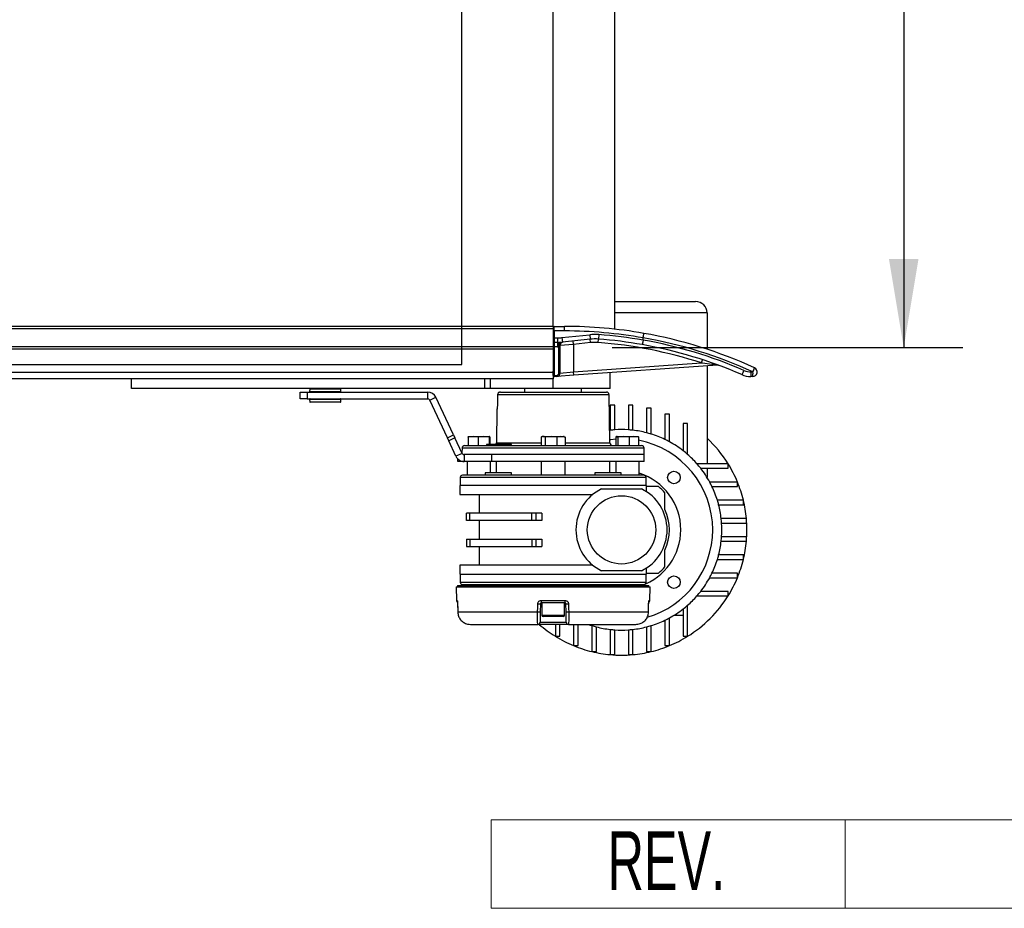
# Model space of a CAD drawing. Header units: millimetres. Extents: x 0 to 420, y 0 to 297.
# Tile 11 of 84: x 199 to 233, y 66 to 96. Entities that reach past the tile are written whole.
import ezdxf
from ezdxf.enums import TextEntityAlignment as Align

# ---------------------------------------------------------------- set-up
doc = ezdxf.new("R2010")
doc.units = ezdxf.units.MM
doc.layers.add('CARTIGLIO', color=140, linetype='Continuous')
doc.layers.add('QUOTE', color=174, linetype='Continuous')
doc.styles.add('SLDTEXTSTYLE0', font='TXT', dxfattribs={"width": 0.638298})
doc.styles.add('SLDTEXTSTYLE3', font='TXT', dxfattribs={"width": 0.75})
doc.dimstyles.new('SLDDIMSTYLE1', dxfattribs={"dimtxt": 3, "dimasz": 3, "dimexe": 0, "dimexo": 0.0625, "dimgap": 0.75, "dimtad": 1, "dimlfac": 12.940767, "dimrnd": 1e-09, "dimzin": 12, "dimdsep": 46, "dimtxsty": 'SLDTEXTSTYLE3', "dimsah": 1, "dimcen": 0.09, "dimadec": 0, "dimazin": 3, "dimtfac": 1, "dimtdec": 3, "dimtofl": 0, "dimtmove": 0, "dimatfit": 3, "dimfxl": 0, "dimfrac": 2, "dimtolj": 1, "dimtzin": 12, "dimarcsym": 0})

# ---------------------------------------------------------------- blocks, each defined once
blk = doc.blocks.new('SW_NOTE_0_27')
at = {"layer": 'CARTIGLIO', "color": 0, "insert": (2.34, 2.578), "char_height": 2, "attachment_point": 2, "style": 'SLDTEXTSTYLE0'}
blk.add_mtext('REV.', dxfattribs=at)
blk = doc.blocks.new('Cartiglio ALUSIC')
at = {"color": 161, "linetype": 'Continuous', "lineweight": 18}
for p, q in [((113.971, 150.999), (113.971, 153.999)), ((113.971, 153.999), (313.621, 153.999)), ((125.971, 153.999), (125.971, 150.999)), ((113.971, 150.999), (313.621, 150.999))]:
    blk.add_line(p, q, dxfattribs=at)
at = {"layer": 'CARTIGLIO', "color": 140}
blk.add_blockref('SW_NOTE_0_27', (117.568, 151.037), dxfattribs=at)
at = {"layer": 'CARTIGLIO', "color": 140, "style": 'SLDTEXTSTYLE0', "width": 0.638298}
for tag, height, p in [('AUTOATTR1', 3.5, (223.449, 133.7)), ('AUTOATTR2', 3.5, (221.929, 127.422)), ('AUTOATTR11', 3.5, (222.862, 121.411)), ('AUTOATTR8', 4, (219.244, 110.003)), ('AUTOATTR9', 4, (218.122, 100.423)), ('AUTOATTR0', 4, (249.033, 100.312))]:
    blk.add_attdef(tag, text='', height=height, dxfattribs=at).set_placement(p, align=Align.TOP_CENTER)
at = {"layer": 'CARTIGLIO', "color": 140}
for tag in ['AUTOATTR13', 'AUTOATTR12', 'AUTOATTR10', 'AUTOATTR7', 'AUTOATTR6', 'AUTOATTR5', 'AUTOATTR4', 'AUTOATTR3']:
    blk.add_attdef(tag, (0, 0), '', height=4, dxfattribs=at)
blk = doc.blocks.new('_D_2')
at = {"layer": 'QUOTE'}
for p, q in [((219.275, 123.829), (231.159, 123.829)), ((229.159, 123.829), (229.159, 85.191)), ((219.275, 85.191), (231.159, 85.191))]:
    blk.add_line(p, q, dxfattribs=at)
for points in [[(229.159, 123.829), (228.659, 120.829), (229.659, 120.829)], [(229.159, 85.191), (229.659, 88.191), (228.659, 88.191)]]:
    blk.add_solid(points, dxfattribs=at)
at = {"layer": 'QUOTE', "insert": (225.292, 101.185), "char_height": 3, "attachment_point": 1, "rotation": 90, "style": 'SLDTEXTSTYLE3'}
blk.add_mtext('500', dxfattribs=at)

msp = doc.modelspace()

# ---------------------------------------------------------------- linework, layer by layer
at = {"color": 7, "linetype": 'Continuous'}
for p, q in [((214.18416, 84.61177), (214.18416, 124.40849)), ((65.81584, 84.61177), (214.18416, 84.61177))]:
    msp.add_line(p, q, dxfattribs=at)
at = {"color": 7, "linetype": 'Continuous', "lineweight": 25}
for p, q in [((219.3616, 85.81541), (219.3616, 123.20485)), ((217.27517, 85.9092), (217.27517, 123.11106)), ((219.3616, 86.75192), (222.10487, 86.75192)), ((222.49125, 86.36554), (219.3616, 86.36554)), ((222.49125, 86.36554), (222.49125, 85.13517)), ((217.27517, 85.9092), (62.72483, 85.9092)), ((217.27517, 85.83192), (62.72483, 85.83192)), ((217.27517, 85.9092), (217.27517, 85.83192)), ((217.27517, 85.83192), (217.27517, 85.21372)), ((217.31381, 85.75465), (217.31381, 85.9092)), ((217.31381, 85.9092), (217.66155, 85.9092)), ((217.66155, 85.75465), (217.66155, 85.9092)), ((217.31381, 85.75465), (217.27517, 85.75465)), ((217.27517, 85.52282), (217.31381, 85.52282)), ((217.66155, 85.75465), (217.31381, 85.75465)), ((217.31381, 85.75465), (217.31381, 85.52282)), ((217.31381, 85.52282), (217.42653, 85.52282)), ((217.31381, 85.52282), (217.31381, 85.36827)), ((217.42653, 85.52282), (217.42653, 85.36827)), ((217.57098, 85.53034), (218.51493, 85.6289)), ((217.57098, 85.53034), (217.58703, 85.37663)), ((218.53098, 85.47519), (217.58703, 85.37663)), ((218.51493, 85.6289), (218.53098, 85.47519)), ((218.54302, 85.3599), (218.53098, 85.47519)), ((218.80036, 85.36348), (218.80919, 85.47906)), ((218.82096, 85.63316), (218.80919, 85.47906)), ((220.32628, 85.44233), (220.32649, 85.44469)), ((220.32669, 85.52312), (220.32649, 85.52078)), ((220.32649, 85.44469), (220.32649, 85.52078)), ((217.27517, 85.21372), (62.72483, 85.21372)), ((217.27517, 85.13645), (62.72483, 85.13645)), ((217.27517, 85.21372), (217.31381, 85.21372)), ((217.27517, 85.21372), (217.27517, 85.13645)), ((217.27517, 85.13645), (217.27517, 84.39685)), ((217.42653, 85.36827), (217.31381, 85.36827)), ((217.31381, 85.36827), (217.31381, 85.21372)), ((217.42653, 85.21372), (217.31381, 85.21372)), ((217.31381, 85.21372), (217.31381, 84.24355)), ((217.42653, 85.36827), (217.42653, 85.21372)), ((217.507, 85.21424), (217.46836, 85.21424)), ((217.46836, 84.32642), (217.46836, 85.21424)), ((217.97065, 85.30014), (217.507, 85.26383)), ((217.507, 85.26383), (217.507, 85.21424)), ((217.507, 85.21424), (217.507, 84.32642)), ((217.97065, 85.30014), (217.95861, 85.41543)), ((218.54302, 85.3599), (217.97065, 85.30014)), ((217.97065, 85.30014), (217.97065, 84.36694)), ((222.29897, 84.66961), (222.33492, 84.77981)), ((217.97065, 84.36694), (222.29897, 84.66961)), ((222.84675, 84.59172), (217.97873, 84.25131)), ((222.49125, 84.56686), (222.49125, 81.24993)), ((217.27517, 84.34349), (62.72483, 84.34349)), ((217.27517, 84.13187), (188.74946, 84.13187)), ((202.97927, 83.80038), (202.97927, 84.13187)), ((214.95692, 83.80038), (214.95692, 84.13187)), ((215.1501, 83.80038), (215.1501, 84.13187)), ((217.27517, 84.24355), (217.27517, 84.39685)), ((217.31381, 84.24355), (217.27517, 84.24355)), ((217.27517, 84.24355), (217.27517, 84.13187)), ((217.27517, 83.80038), (217.27517, 84.13187)), ((217.31381, 84.24355), (217.39647, 84.24933)), ((217.3165, 84.20501), (217.31381, 84.24355)), ((217.39917, 84.21079), (217.3165, 84.20501)), ((217.39917, 84.21079), (217.39647, 84.24933)), ((217.97873, 84.25131), (217.39917, 84.21079)), ((217.507, 84.32642), (217.46836, 84.32642)), ((217.507, 84.32642), (217.97065, 84.36694)), ((217.97873, 84.25131), (217.97065, 84.36694)), ((219.20705, 83.80038), (219.20705, 84.33721)), ((224.0357, 84.20914), (223.97782, 84.20914)), ((223.99129, 84.36369), (224.04917, 84.36369)), ((214.95692, 83.80038), (202.97927, 83.80038)), ((205.95276, 83.80038), (205.95276, 83.79845)), ((206.57014, 83.79845), (206.57014, 83.80038)), ((209.02243, 83.78574), (209.01818, 83.7046)), ((209.031, 83.78574), (209.02243, 83.78574)), ((210.07862, 83.78574), (209.031, 83.78574)), ((210.08287, 83.7046), (210.07862, 83.78574)), ((215.1501, 83.80038), (214.95692, 83.80038)), ((217.27517, 83.80038), (215.1501, 83.80038)), ((216.30923, 83.80038), (216.30923, 83.68409)), ((219.20705, 83.80038), (217.27517, 83.80038)), ((218.24111, 83.68409), (218.24111, 83.80038)), ((208.7005, 83.45265), (208.7005, 83.68447)), ((208.7005, 83.68447), (208.93233, 83.68447)), ((208.93233, 83.45265), (208.7005, 83.45265)), ((208.93233, 83.68447), (208.93233, 83.45265)), ((208.93233, 83.68447), (213.02418, 83.68447)), ((208.93233, 83.45265), (213.02418, 83.45265)), ((209.01818, 83.7046), (210.08287, 83.7046)), ((209.042, 83.68833), (209.03362, 83.68833)), ((209.03362, 83.44878), (210.06744, 83.44878)), ((210.06744, 83.68833), (209.042, 83.68833)), ((209.07915, 83.68833), (209.07915, 83.68447)), ((209.07915, 83.45265), (209.07915, 83.44878)), ((210.02191, 83.68447), (210.02191, 83.68833)), ((210.02191, 83.44878), (210.02191, 83.45265)), ((213.02418, 83.45265), (213.02418, 83.68447)), ((213.09422, 83.40803), (213.30432, 83.506)), ((213.90109, 82.22622), (213.30432, 83.506)), ((215.39341, 83.59298), (215.39312, 83.59307)), ((219.17155, 83.59298), (215.39341, 83.59298)), ((215.48639, 83.68409), (219.07883, 83.68409)), ((219.20007, 81.95924), (219.17155, 83.59298)), ((209.01818, 83.43252), (209.02243, 83.35138)), ((210.08287, 83.43252), (209.01818, 83.43252)), ((209.02243, 83.35138), (210.07862, 83.35138)), ((209.04618, 83.33673), (209.03787, 83.33673)), ((210.06319, 83.33673), (209.04618, 83.33673)), ((210.07862, 83.35138), (210.08287, 83.43252)), ((213.69099, 82.12824), (213.09422, 83.40803)), ((215.38677, 83.25706), (215.38649, 83.25714)), ((219.20705, 83.24148), (219.20705, 82.38703)), ((219.3616, 83.24148), (219.20705, 83.24148)), ((219.3616, 82.40114), (219.3616, 83.24148)), ((219.82525, 83.24148), (219.82525, 82.40114)), ((219.9798, 83.24148), (219.82525, 83.24148)), ((219.9798, 82.38703), (219.9798, 83.24148)), ((220.44345, 83.13865), (220.44345, 82.30109)), ((220.598, 83.13865), (220.44345, 83.13865)), ((220.598, 82.25726), (220.598, 83.13865)), ((215.37028, 83.1052), (215.35028, 81.95924)), ((215.37162, 83.1052), (215.37028, 83.1052)), ((221.06166, 82.93708), (221.06166, 82.07571)), ((221.21621, 82.93708), (221.06166, 82.93708)), ((221.21621, 81.99681), (221.21621, 82.93708)), ((221.67986, 82.62027), (221.67986, 81.69363)), ((221.83441, 82.62027), (221.67986, 82.62027)), ((221.83441, 81.56604), (221.83441, 82.62027)), ((213.69099, 82.12824), (213.90109, 82.22622)), ((213.73512, 82.03361), (213.69099, 82.12824)), ((213.94522, 82.13159), (213.73512, 82.03361)), ((213.90109, 82.22622), (213.94522, 82.13159)), ((214.19141, 81.60364), (213.94522, 82.13159)), ((214.56713, 82.17723), (214.39533, 82.15715)), ((214.39533, 82.15715), (214.39533, 81.86813)), ((214.40707, 82.17723), (214.40643, 82.17699)), ((214.40772, 82.17723), (214.56713, 82.17723)), ((214.73894, 82.15715), (214.56713, 82.17723)), ((214.56713, 82.17723), (214.92314, 82.17723)), ((214.92314, 82.17723), (214.73894, 82.15715)), ((214.73894, 82.15715), (214.73894, 81.86813)), ((215.10734, 82.15715), (214.92314, 82.17723)), ((214.92314, 82.17723), (215.11974, 82.17723)), ((215.10734, 82.15715), (215.10734, 81.90676)), ((215.12103, 82.17699), (215.12038, 82.17723)), ((215.13213, 82.15715), (215.13213, 81.90676)), ((216.87185, 82.15715), (216.87185, 81.86813)), ((216.91852, 82.17723), (216.89944, 82.17028)), ((216.91852, 82.17723), (216.93662, 82.17723)), ((216.93662, 82.17723), (217.20306, 82.17723)), ((217.20306, 82.17723), (217.0014, 82.15715)), ((217.0014, 82.15715), (217.0014, 81.86813)), ((217.40473, 82.15715), (217.20306, 82.17723)), ((217.20306, 82.17723), (217.54161, 82.17723)), ((217.54161, 82.17723), (217.40473, 82.15715)), ((217.40473, 82.15715), (217.40473, 81.86813)), ((217.6785, 82.15715), (217.54161, 82.17723)), ((217.54161, 82.17723), (217.63183, 82.17723)), ((217.6509, 82.17028), (217.63183, 82.17723)), ((217.6785, 82.15715), (217.6785, 81.86813)), ((219.19263, 82.38535), (219.20705, 82.38703)), ((219.40159, 82.15715), (219.56114, 82.17723)), ((219.40159, 82.15715), (219.40159, 81.86813)), ((219.42996, 82.17723), (219.4253, 82.17553)), ((219.43456, 82.17723), (219.66004, 82.17723)), ((219.66004, 82.17723), (219.46753, 82.15715)), ((219.46753, 82.15715), (219.46753, 81.86813)), ((219.85255, 82.15715), (219.66004, 82.17723)), ((219.66004, 82.17723), (220.01209, 82.17723)), ((220.01209, 82.17723), (219.85255, 82.15715)), ((219.85255, 82.15715), (219.85255, 81.86813)), ((220.17164, 82.15715), (220.01209, 82.17723)), ((220.01209, 82.17723), (220.14311, 82.17723)), ((220.14793, 82.17553), (220.14327, 82.17723)), ((220.17164, 82.15715), (220.17164, 81.86813)), ((213.9813, 81.50567), (213.73512, 82.03361)), ((214.18797, 81.77702), (214.18518, 81.617)), ((220.36237, 81.77702), (214.18797, 81.77702)), ((214.28069, 81.86813), (220.26966, 81.86813)), ((215.0119, 81.90676), (215.01123, 81.86813)), ((215.01884, 81.90676), (215.0119, 81.90676)), ((215.01884, 81.90676), (215.01836, 81.86813)), ((215.08977, 81.90676), (215.01884, 81.90676)), ((215.08977, 81.90676), (215.08929, 81.86813)), ((215.11567, 81.90676), (215.08977, 81.90676)), ((215.11567, 81.90676), (215.11594, 81.86813)), ((215.30106, 81.90676), (215.11567, 81.90676)), ((215.3086, 81.90676), (215.30792, 81.86813)), ((215.31459, 81.90676), (215.31408, 81.86813)), ((215.35028, 81.95924), (216.87185, 81.95924)), ((215.37146, 81.90676), (215.37079, 81.86813)), ((215.37839, 81.90676), (215.37146, 81.90676)), ((215.37839, 81.90676), (215.37792, 81.86813)), ((215.40248, 81.90676), (215.37839, 81.90676)), ((215.40248, 81.90676), (215.402, 81.86813)), ((215.44103, 81.90676), (215.40248, 81.90676)), ((215.44103, 81.90676), (215.44165, 81.86813)), ((215.49481, 81.90676), (215.44103, 81.90676)), ((215.49481, 81.90676), (215.49544, 81.86813)), ((215.49666, 81.90676), (215.49481, 81.90676)), ((215.49734, 81.86813), (215.49666, 81.90676)), ((215.86259, 81.86813), (215.86192, 81.90676)), ((217.6785, 81.95924), (219.20007, 81.95924)), ((220.36618, 81.55903), (220.36237, 81.77702)), ((214.19141, 81.60364), (213.9813, 81.50567)), ((214.26144, 81.55903), (214.25001, 81.55903)), ((214.26144, 81.55903), (214.26144, 81.3272)), ((215.18692, 81.55903), (214.26144, 81.55903)), ((220.36618, 81.55903), (215.18512, 81.55903)), ((215.18692, 81.55903), (215.18692, 81.3272)), ((220.36618, 81.55903), (215.18692, 81.55903)), ((220.36618, 81.3272), (220.36618, 81.55903)), ((214.04228, 81.3272), (214.04228, 81.42115)), ((214.11955, 81.3272), (214.04228, 81.3272)), ((214.11955, 81.36465), (214.11955, 81.3272)), ((214.26144, 81.3272), (214.11955, 81.3272)), ((215.18692, 81.3272), (214.26144, 81.3272)), ((214.35803, 81.3272), (214.35803, 80.86355)), ((215.14622, 80.94083), (215.14622, 81.3272)), ((220.36618, 81.3272), (215.18692, 81.3272)), ((215.34803, 81.3272), (215.34803, 80.94083)), ((216.86948, 81.3272), (216.86948, 80.86355)), ((217.68087, 80.86355), (217.68087, 81.3272)), ((219.20231, 80.94083), (219.20231, 81.3272)), ((219.40412, 81.3272), (219.40412, 80.94083)), ((220.19231, 80.86355), (220.19231, 81.3272)), ((223.20475, 81.24993), (222.15052, 81.24993)), ((223.20475, 81.09538), (223.20475, 81.24993)), ((214.12621, 80.78627), (214.12621, 80.51581)), ((220.42414, 80.78627), (214.12621, 80.78627)), ((214.97302, 80.94083), (214.97302, 80.86355)), ((215.86168, 80.94083), (214.97302, 80.94083)), ((215.86168, 80.86355), (215.86168, 80.94083)), ((218.68866, 80.94083), (218.68866, 80.86355)), ((219.57733, 80.94083), (218.68866, 80.94083)), ((219.57733, 80.86355), (219.57733, 80.94083)), ((220.42414, 80.51581), (220.42414, 80.78627)), ((222.27811, 81.09538), (223.20475, 81.09538)), ((222.49125, 81.09538), (222.49125, 80.78753)), ((214.10689, 80.51581), (214.10689, 80.20671)), ((220.44345, 80.51581), (214.10689, 80.51581)), ((220.44345, 80.2997), (220.44345, 80.51581)), ((223.52156, 80.63172), (222.58129, 80.63172)), ((222.66019, 80.47717), (223.52156, 80.47717)), ((223.52156, 80.47717), (223.52156, 80.63172)), ((214.10689, 80.20671), (218.61673, 80.20671)), ((214.76373, 80.20671), (214.76373, 79.57305)), ((218.91976, 80.3999), (220.2671, 80.3999)), ((223.72313, 80.01352), (222.84174, 80.01352)), ((222.88557, 79.85897), (223.72313, 79.85897)), ((223.72313, 79.85897), (223.72313, 80.01352)), ((214.33872, 79.32577), (214.33872, 79.57305)), ((214.45327, 79.57305), (214.33872, 79.57305)), ((214.45327, 79.32577), (214.45327, 79.57305)), ((216.55039, 79.57305), (214.45327, 79.57305)), ((216.55039, 79.32577), (216.55039, 79.57305)), ((216.68973, 79.57305), (216.55039, 79.57305)), ((216.68973, 79.57305), (216.68973, 79.32577)), ((216.89521, 79.57305), (216.68973, 79.57305)), ((216.89521, 79.57305), (216.89521, 79.32577)), ((214.45327, 79.32577), (214.33872, 79.32577)), ((216.55039, 79.32577), (214.45327, 79.32577)), ((214.76373, 79.32577), (214.76373, 78.69212)), ((216.68973, 79.32577), (216.55039, 79.32577)), ((216.89521, 79.32577), (216.68973, 79.32577)), ((223.82596, 79.39532), (222.97151, 79.39532)), ((222.98562, 79.24077), (223.82596, 79.24077)), ((223.82596, 79.24077), (223.82596, 79.39532)), ((223.82596, 78.77712), (222.98562, 78.77712)), ((223.82596, 78.62257), (223.82596, 78.77712)), ((214.33872, 78.69212), (214.33872, 78.44484)), ((214.33872, 78.69212), (214.45327, 78.69212)), ((214.33872, 78.44484), (214.45327, 78.44484)), ((214.45327, 78.69212), (214.45327, 78.44484)), ((214.45327, 78.69212), (216.55039, 78.69212)), ((214.45327, 78.44484), (216.55039, 78.44484)), ((214.76373, 78.44484), (214.76373, 77.81118)), ((216.55039, 78.69212), (216.55039, 78.44484)), ((216.55039, 78.69212), (216.68973, 78.69212)), ((216.55039, 78.44484), (216.68973, 78.44484)), ((216.68973, 78.69212), (216.68973, 78.44484)), ((216.68973, 78.69212), (216.89521, 78.69212)), ((216.68973, 78.44484), (216.89521, 78.44484)), ((216.89521, 78.69212), (216.89521, 78.44484)), ((222.97151, 78.62257), (223.82596, 78.62257)), ((223.72313, 78.15892), (222.88557, 78.15892)), ((223.72313, 78.00437), (223.72313, 78.15892)), ((214.10689, 77.81118), (214.10689, 77.50208)), ((218.61673, 77.81118), (214.10689, 77.81118)), ((222.84174, 78.00437), (223.72313, 78.00437)), ((214.10689, 77.50208), (217.27517, 77.50208)), ((214.12621, 77.50208), (214.12621, 77.23162)), ((217.27517, 77.50208), (220.44345, 77.50208)), ((220.2671, 77.61799), (218.91976, 77.61799)), ((220.42414, 77.23162), (220.42414, 77.50208)), ((220.44345, 77.50208), (220.44345, 77.7182)), ((223.52156, 77.54072), (222.66019, 77.54072)), ((223.52156, 77.38617), (223.52156, 77.54072)), ((214.02961, 77.1157), (214.02961, 77.07707)), ((214.02961, 77.1157), (220.52073, 77.1157)), ((214.12621, 77.23162), (220.42414, 77.23162)), ((214.35803, 77.15434), (214.35803, 77.1157)), ((214.97302, 77.15434), (214.97302, 77.1157)), ((215.86168, 77.1157), (215.86168, 77.15434)), ((216.86948, 77.15434), (216.86948, 77.1157)), ((217.68087, 77.1157), (217.68087, 77.15434)), ((218.68866, 77.15434), (218.68866, 77.1157)), ((219.57733, 77.1157), (219.57733, 77.15434)), ((220.19231, 77.1157), (220.19231, 77.15434)), ((220.52073, 77.07707), (220.52073, 77.1157)), ((222.58129, 77.38617), (223.52156, 77.38617)), ((213.99131, 77.07707), (213.99537, 76.61274)), ((213.99131, 77.07707), (220.55903, 77.07707)), ((220.55498, 76.61274), (220.55903, 77.07707)), ((222.15052, 76.76797), (223.20475, 76.76797)), ((223.20475, 76.92252), (222.27811, 76.92252)), ((223.20475, 76.76797), (223.20475, 76.92252)), ((213.99537, 76.61274), (214.02022, 76.61274)), ((214.03717, 76.4986), (214.03814, 76.49885)), ((214.03775, 76.49846), (214.04096, 76.22325)), ((216.84299, 76.49818), (216.83818, 76.22266)), ((216.88879, 76.49818), (216.84299, 76.49818)), ((216.87213, 76.61274), (217.67822, 76.61274)), ((217.66872, 76.53614), (216.88162, 76.53614)), ((216.88879, 76.53614), (216.88879, 76.11885)), ((217.66156, 76.11885), (217.66156, 76.53614)), ((217.70735, 76.49818), (217.66156, 76.49818)), ((217.71216, 76.22266), (217.70735, 76.49818)), ((220.50938, 76.22294), (220.51259, 76.49846)), ((220.51221, 76.49885), (220.51319, 76.49862)), ((220.53012, 76.61274), (220.55498, 76.61274)), ((221.83441, 75.39762), (221.83441, 76.45185)), ((214.04096, 76.2231), (214.04096, 76.22294)), ((214.04137, 76.22333), (216.7485, 76.22333)), ((216.88879, 76.11885), (217.65386, 76.11885)), ((217.65386, 76.11885), (217.66156, 76.11885)), ((217.80185, 76.22333), (220.50897, 76.22333)), ((221.37202, 76.11113), (221.67986, 76.11113)), ((221.67986, 76.32426), (221.67986, 75.39762)), ((214.47163, 75.80203), (216.7549, 75.80203)), ((217.79544, 75.80203), (216.7549, 75.80203)), ((216.83216, 75.87795), (217.71818, 75.87795)), ((217.61519, 76.07249), (216.93515, 76.07249)), ((217.35245, 75.80203), (217.35245, 75.39762)), ((217.507, 75.39762), (217.507, 75.80203)), ((217.79544, 75.80203), (220.07872, 75.80203)), ((217.97065, 75.80203), (217.97065, 75.08081)), ((218.1252, 75.08081), (218.1252, 75.80203)), ((221.06166, 75.94218), (221.06166, 75.08081)), ((221.21621, 75.08081), (221.21621, 76.02108)), ((218.58885, 75.76063), (218.58885, 74.87924)), ((218.7434, 74.87924), (218.7434, 75.71681)), ((219.20705, 75.63086), (219.20705, 74.77641)), ((219.3616, 74.77641), (219.3616, 75.61675)), ((219.82525, 75.61675), (219.82525, 74.77641)), ((219.9798, 74.77641), (219.9798, 75.63086)), ((220.44345, 75.71681), (220.44345, 74.87924)), ((220.598, 74.87924), (220.598, 75.76063)), ((217.35245, 75.39762), (217.507, 75.39762)), ((221.67986, 75.39762), (221.83441, 75.39762)), ((217.97065, 75.08081), (218.1252, 75.08081)), ((218.58885, 74.87924), (218.7434, 74.87924)), ((219.20705, 74.77641), (219.3616, 74.77641)), ((219.82525, 74.77641), (219.9798, 74.77641)), ((220.44345, 74.87924), (220.598, 74.87924)), ((221.06166, 75.08081), (221.21621, 75.08081))]:
    msp.add_line(p, q, dxfattribs=at)
at = {"color": 7, "linetype": 'Continuous', "lineweight": 25, "flags": 128}
for points in [[(215.39312, 83.59307), (215.38848, 83.35792), (215.3865, 83.25714)], [(215.39341, 83.59298), (215.39188, 83.51573), (215.38677, 83.25706)], [(219.19805, 82.07456), (219.23192, 82.07874), (219.40159, 82.09399)], [(214.03775, 76.49847), (214.03728, 76.49855), (214.03717, 76.4986)], [(214.03814, 76.49885), (214.03995, 76.34434), (214.04137, 76.22333)], [(216.7485, 76.22333), (216.75126, 76.37785), (216.75343, 76.49885)], [(217.79691, 76.49885), (217.79968, 76.34434), (217.80185, 76.22333)], [(220.50897, 76.22333), (220.51079, 76.37785), (220.51221, 76.49885)], [(220.51319, 76.49862), (220.51306, 76.49855), (220.51259, 76.49846)], [(214.04096, 76.22294), (214.04049, 76.22303), (214.04137, 76.22333)], [(220.50897, 76.22333), (220.50986, 76.22303), (220.50938, 76.22294)]]:
    msp.add_lwpolyline(points, dxfattribs=at)
at = {"color": 7, "linetype": 'Continuous', "lineweight": 25}
for centre, radius in [((221.36929, 80.7848), 0.21251), ((219.59343, 79.00895), 1.15913), ((221.36929, 77.23309), 0.21251)]:
    msp.add_circle(centre, radius, dxfattribs=at)
for centre, radius, start, end in [((222.10487, 86.36554), 0.38638, 0, 90), ((217.31381, 85.87056), 0.03864, 90, 180), ((217.66155, 70.45416), 15.45503, 79.995092, 90), ((217.42653, 86.91377), 1.39095, 270, 275.960784), ((217.66155, 70.45416), 15.30048, 79.969433, 90), ((218.69148, 83.93804), 1.70005, 85.63208, 95.960784), ((218.69148, 83.93804), 1.5455, 85.63208, 95.960784), ((217.66155, 70.45416), 15.06866, 79.94378, 85.63208), ((217.66155, 70.45416), 15.22321, 79.91877, 85.63208), ((217.67502, 70.45416), 15.22321, 66.501882, 79.969473), ((217.67502, 70.45416), 15.30048, 65.380023, 80.019883), ((217.66155, 70.45416), 15.45503, 65.380023, 79.995092), ((217.31381, 85.40691), 0.03864, 180, 270), ((217.42653, 86.91377), 1.5455, 270, 275.960784), ((217.42653, 86.91377), 1.70005, 270, 271.409859), ((217.60281, 85.27534), 0.10251, 98.85444, 173.11241), ((217.62291, 85.26383), 0.11591, 95.960784, 180), ((218.69148, 83.93804), 1.42959, 85.63208, 95.960784), ((217.66155, 70.45416), 14.95275, 71.93242, 85.63208), ((217.66155, 70.45416), 15.06866, 66.501882, 79.94378), ((222.85484, 84.47609), 0.11591, 69.676927, 94), ((224.0357, 84.36369), 0.15455, 270, 65.380023), ((223.63423, 84.59354), 0.47434, 331.016811, 349.143549), ((217.31381, 84.24355), 0.03864, 180, 274), ((217.39108, 84.32642), 0.07728, 274, 0), ((217.39108, 84.32642), 0.11591, 274, 0), ((223.25646, 84.58293), 0.51641, 323.150751, 341.019053), ((223.97782, 84.9819), 0.77275, 246.501882, 270), ((223.99129, 84.9819), 0.6182, 246.501882, 270), ((223.53787, 84.32535), 0.45504, 345.204055, 4.833806), ((223.59575, 84.32535), 0.45504, 345.204055, 4.833806), ((209.03787, 83.78493), 0.01546, 90, 177), ((210.06319, 83.78493), 0.01546, 3, 90), ((209.03362, 83.70379), 0.01546, 177, 270), ((209.03362, 83.43333), 0.01546, 90, 183), ((210.06744, 83.70379), 0.01546, 270, 3), ((210.06744, 83.43333), 0.01546, 357, 90), ((213.02418, 83.37537), 0.3091, 25, 90), ((213.02418, 83.37537), 0.07728, 25, 90), ((219.07883, 83.59136), 0.09273, 1, 90), ((209.03787, 83.35219), 0.01546, 183, 270), ((210.06319, 83.35219), 0.01546, 270, 357), ((215.41027, 83.10453), 0.03866, 156.033714, 179.001595), ((219.59343, 79.00895), 3.40011, 93.909564, 96.524979), ((219.59343, 79.00895), 3.40011, 86.090436, 93.909564), ((219.59343, 79.00895), 3.40011, 83.475021, 86.090436), ((219.59343, 79.00895), 3.40011, 75.522488, 83.475021), ((219.59343, 79.00895), 3.40011, 72.815204, 75.522488), ((219.59343, 79.00895), 3.40011, 64.416998, 72.815204), ((219.59343, 79.00895), 4.25013, 31.821369, 47.014114), ((214.28069, 81.7754), 0.09273, 90, 179), ((215.25756, 81.96086), 0.09273, 324.314665, 359), ((219.29278, 81.96086), 0.09273, 181, 270), ((219.59343, 79.00895), 3.09101, 0, 79.218646), ((220.26966, 81.7754), 0.09273, 1, 90), ((219.59343, 79.00895), 3.40011, 61.492569, 64.416998), ((219.59343, 79.00895), 3.40011, 52.147097, 61.492569), ((219.59343, 79.00895), 3.40011, 48.769423, 52.147097), ((219.59343, 79.00895), 3.40011, 41.230577, 48.769423), ((219.59343, 79.00895), 3.40011, 37.852903, 41.230577), ((219.59343, 79.00895), 4.25013, 22.446351, 31.821369), ((214.20348, 80.78627), 0.07728, 90, 180), ((219.59343, 79.00895), 2.00915, 0, 72.657865), ((220.34686, 80.78627), 0.07728, 0, 90), ((219.59343, 79.00895), 3.40011, 28.507431, 37.852903), ((219.59343, 79.00895), 1.93188, 40.535802, 49.464198), ((219.59343, 79.00895), 3.40011, 25.583002, 28.507431), ((219.59343, 79.00895), 3.40011, 17.184796, 25.583002), ((219.59343, 79.00895), 4.25013, 13.672018, 22.446351), ((219.59343, 79.00895), 1.5455, 115.841933, 244.158067), ((219.59343, 79.00895), 1.5455, 295.841933, 64.158067), ((219.59343, 79.00895), 3.40011, 14.477512, 17.184796), ((219.59343, 79.00895), 3.40011, 6.524979, 14.477512), ((219.59343, 79.00895), 4.25013, 5.215909, 13.672018), ((219.59343, 79.00895), 1.62278, 334.791235, 25.208765), ((219.59343, 79.00895), 3.40011, 3.909564, 6.524979), ((219.59343, 79.00895), 3.40011, 356.090436, 3.909564), ((219.59343, 79.00895), 4.25013, 354.784091, 5.215909), ((219.59343, 79.00895), 2.00915, 289.557214, 0), ((219.59343, 79.00895), 3.09101, 286.403256, 0), ((219.59343, 79.00895), 3.40011, 353.475021, 356.090436), ((219.59343, 79.00895), 3.40011, 345.522488, 353.475021), ((219.59343, 79.00895), 4.25013, 346.327982, 354.784091), ((219.59343, 79.00895), 3.40011, 342.815204, 345.522488), ((219.59343, 79.00895), 3.40011, 334.416998, 342.815204), ((219.59343, 79.00895), 4.25013, 337.553649, 346.327982), ((219.59343, 79.00895), 1.93188, 310.535802, 319.464198), ((219.59343, 79.00895), 3.40011, 331.492569, 334.416998), ((214.20348, 77.23162), 0.07728, 180, 270), ((220.34686, 77.23162), 0.07728, 270, 0), ((219.59343, 79.00895), 3.40011, 322.147097, 331.492569), ((219.59343, 79.00895), 4.25013, 328.178631, 337.553649), ((219.59343, 79.00895), 3.40011, 311.230577, 318.769423), ((219.59343, 79.00895), 4.25013, 301.821369, 328.178631), ((219.59343, 79.00895), 3.40011, 318.769423, 322.147097), ((214.07264, 76.61342), 0.07728, 180.5, 239.656256), ((214.09795, 76.6134), 0.07772, 180.483929, 208.017591), ((216.81337, 78.51249), 2.01453, 268.294895, 270.84236), ((217.03464, 76.594), 0.16359, 173.421252, 200.711868), ((217.5157, 76.594), 0.16359, 339.288132, 6.578748), ((217.73697, 78.51249), 2.01453, 269.15764, 271.705105), ((220.47771, 76.61342), 0.07728, 300.228465, 359.5), ((220.4524, 76.6134), 0.07773, 332.086988, 359.516), ((219.59343, 79.00895), 3.40011, 307.852903, 311.230577), ((216.80847, 78.23511), 2.01267, 268.292536, 270.845926), ((216.93515, 76.11885), 0.04637, 180, 270), ((217.61519, 76.11885), 0.04637, 270, 0), ((217.74188, 78.23511), 2.01267, 269.154074, 271.707464), ((219.59343, 79.00895), 3.40011, 298.507431, 307.852903), ((216.7549, 75.8793), 0.07728, 270, 359), ((219.59343, 79.00895), 4.25013, 228.985668, 238.178631), ((217.79544, 75.8793), 0.07728, 181, 270), ((219.59343, 79.00895), 3.40011, 250.592957, 252.815204), ((219.59343, 79.00895), 3.40011, 287.184796, 295.583002), ((219.59343, 79.00895), 3.40011, 295.583002, 298.507431), ((219.59343, 79.00895), 3.40011, 252.815204, 255.522488), ((219.59343, 79.00895), 3.40011, 255.522488, 263.475021), ((219.59343, 79.00895), 3.40011, 263.475021, 266.090436), ((219.59343, 79.00895), 3.40011, 266.090436, 273.909564), ((219.59343, 79.00895), 3.40011, 273.909564, 276.524979), ((219.59343, 79.00895), 3.40011, 276.524979, 284.477512), ((219.59343, 79.00895), 3.40011, 284.477512, 287.184796), ((219.59343, 79.00895), 4.25013, 238.178631, 247.553649), ((219.59343, 79.00895), 4.25013, 292.446351, 301.821369), ((219.59343, 79.00895), 4.25013, 247.553649, 256.327982), ((219.59343, 79.00895), 4.25013, 256.327982, 264.784091), ((219.59343, 79.00895), 4.25013, 264.784091, 275.215909), ((219.59343, 79.00895), 4.25013, 275.215909, 283.672018), ((219.59343, 79.00895), 4.25013, 283.672018, 292.446351)]:
    msp.add_arc(centre, radius, start, end, dxfattribs=at)
for points, knots in [([(220.32669, 85.52312), (220.32962, 85.54021), (220.33548, 85.57439), (220.34228, 85.61972), (220.34661, 85.65407), (220.3477, 85.67072), (220.34706, 85.67403), (220.34662, 85.67416), (220.34659, 85.67417)], [0, 0, 0, 0, 0.21652548, 0.43304761, 0.64966461, 0.86647135, 0.99009853, 1, 1, 1, 1]), ([(217.46836, 85.21424), (217.46847, 85.23162), (217.46869, 85.2664), (217.46901, 85.31275), (217.46927, 85.34772), (217.46941, 85.36623), (217.46943, 85.36812), (217.46943, 85.36887)], [0, 0, 0, 0, 0.21479795, 0.42959219, 0.64435115, 0.85902892, 1, 1, 1, 1]), ([(217.50104, 85.28763), (217.49995, 85.29073), (217.49486, 85.30525), (217.48621, 85.33291), (217.47948, 85.35473), (217.47397, 85.36636), (217.47121, 85.3689), (217.46947, 85.36887), (217.46943, 85.36887)], [0, 0, 0, 0, 0.07546259, 0.3531735, 0.65752826, 0.78078558, 0.99586318, 1, 1, 1, 1]), ([(217.507, 85.26383), (217.5068, 85.26609), (217.5062, 85.27322), (217.50313, 85.28178), (217.50104, 85.28763)], [0, 0, 0, 0, 0.31615634, 1, 1, 1, 1]), ([(220.32628, 85.44233), (220.32318, 85.42525), (220.31697, 85.39107), (220.30777, 85.34575), (220.29997, 85.31142), (220.2951, 85.29447), (220.29328, 85.29129), (220.29279, 85.29132), (220.29275, 85.29132)], [0, 0, 0, 0, 0.214432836, 0.428862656, 0.643380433, 0.858087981, 0.990291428, 1, 1, 1, 1]), ([(222.84675, 84.59172), (222.84628, 84.59179), (222.8455, 84.59191), (222.83762, 84.59312), (222.8141, 84.59672), (222.74999, 84.60644), (222.58923, 84.63023), (222.42964, 84.65244), (222.31229, 84.66786), (222.29897, 84.66961)], [0, 0, 0, 0, 0.01879798, 0.03165434, 0.07931573, 0.17342153, 0.39125631, 0.93087712, 1, 1, 1, 1]), ([(215.48639, 83.68409), (215.47587, 83.68305), (215.45482, 83.68097), (215.42681, 83.66474), (215.40577, 83.6409), (215.39514, 83.61539), (215.39388, 83.59898), (215.39341, 83.59298)], [0, 0, 0, 0, 0.21895842, 0.43811809, 0.65703778, 0.87477757, 1, 1, 1, 1]), ([(215.38677, 83.25706), (215.38621, 83.23975), (215.38509, 83.20506), (215.38112, 83.15933), (215.37672, 83.12505), (215.37333, 83.10757), (215.37209, 83.10585), (215.37162, 83.1052)], [0, 0, 0, 0, 0.21403312, 0.42898771, 0.64649007, 0.86612484, 1, 1, 1, 1]), ([(215.38646, 83.25714), (215.38645, 83.25636), (215.3863, 83.23778), (215.38437, 83.20083), (215.38028, 83.15443), (215.37676, 83.12876), (215.37459, 83.11848), (215.37465, 83.1187), (215.37467, 83.11875)], [0, 0, 0, 0, 0.01154489, 0.27651375, 0.54757079, 0.82177656, 0.95331415, 1, 1, 1, 1]), ([(214.39533, 82.15715), (214.39554, 82.1578), (214.39963, 82.17006), (214.40378, 82.17374), (214.40772, 82.17723)], [0, 0, 0, 0, 0.0529743, 1, 1, 1, 1]), ([(215.11974, 82.17723), (215.1158, 82.17374), (215.11164, 82.17006), (215.10756, 82.1578), (215.10734, 82.15715)], [0, 0, 0, 0, 0.9470257, 1, 1, 1, 1]), ([(215.13213, 82.15715), (215.13129, 82.15962), (215.1272, 82.17162), (215.12304, 82.17474), (215.11974, 82.17723)], [0, 0, 0, 0, 0.20618569, 1, 1, 1, 1]), ([(216.93662, 82.17723), (216.91937, 82.17474), (216.89764, 82.17162), (216.87626, 82.15962), (216.87185, 82.15715)], [0, 0, 0, 0, 0.79381431, 1, 1, 1, 1]), ([(217.0014, 82.15715), (217.00027, 82.1578), (216.97892, 82.17006), (216.95719, 82.17374), (216.93662, 82.17723)], [0, 0, 0, 0, 0.052974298, 1, 1, 1, 1]), ([(217.65016, 82.16645), (217.65851, 82.16496), (217.66802, 82.16326), (217.67737, 82.15781), (217.6785, 82.15715)], [0, 0, 0, 0, 0.87901096, 1, 1, 1, 1]), ([(219.43456, 82.17723), (219.42578, 82.17474), (219.41472, 82.17162), (219.40384, 82.15962), (219.40159, 82.15715)], [0, 0, 0, 0, 0.793814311, 1, 1, 1, 1]), ([(219.46753, 82.15715), (219.46695, 82.1578), (219.45608, 82.17006), (219.44503, 82.17374), (219.43456, 82.17723)], [0, 0, 0, 0, 0.0529743, 1, 1, 1, 1]), ([(220.13867, 82.17723), (220.14914, 82.17374), (220.16019, 82.17006), (220.17106, 82.1578), (220.17164, 82.15715)], [0, 0, 0, 0, 0.947025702, 1, 1, 1, 1]), ([(215.36487, 81.90676), (215.3531, 81.90676), (215.33472, 81.90676), (215.31992, 81.90676), (215.31459, 81.90676)], [0, 0, 0, 0, 0.63981479, 1, 1, 1, 1]), ([(215.85914, 81.90676), (215.86005, 81.90676), (215.86452, 81.90676), (215.84585, 81.90676), (215.80261, 81.90676), (215.7334, 81.90676), (215.6533, 81.90676), (215.57658, 81.90676), (215.53351, 81.90676), (215.51704, 81.90676)], [0, 0, 0, 0, 0.04428127, 0.21678875, 0.39040225, 0.53936307, 0.71183047, 0.88981697, 1, 1, 1, 1]), ([(215.10316, 80.86355), (215.01199, 80.86355), (214.82955, 80.86355), (214.60785, 80.86355), (214.42892, 80.86355), (214.30028, 80.86355), (214.21865, 80.86355), (214.20854, 80.86355), (214.20348, 80.86355)], [0, 0, 0, 0, 0.16661842, 0.33340123, 0.49999998, 0.66661412, 0.83340089, 1, 1, 1, 1]), ([(219.44718, 80.86355), (219.34886, 80.86355), (219.15212, 80.86355), (218.81497, 80.86355), (218.45412, 80.86355), (218.07243, 80.86355), (217.67725, 80.86355), (217.27516, 80.86355), (216.87307, 80.86355), (216.47789, 80.86355), (216.0962, 80.86355), (215.73536, 80.86355), (215.39821, 80.86355), (215.20148, 80.86355), (215.10316, 80.86355)], [0, 0, 0, 0, 0.08330903, 0.16670044, 0.25, 0.33330725, 0.41670064, 0.50000002, 0.58330727, 0.66670065, 0.75000003, 0.83330728, 0.91669474, 1, 1, 1, 1]), ([(220.34686, 80.86355), (220.3418, 80.86355), (220.33169, 80.86355), (220.25005, 80.86355), (220.12142, 80.86355), (219.94249, 80.86355), (219.72077, 80.86355), (219.53835, 80.86355), (219.44718, 80.86355)], [0, 0, 0, 0, 0.1666145, 0.33340129, 0.50000005, 0.66661455, 0.83338947, 1, 1, 1, 1]), ([(220.849, 80.47717), (220.7189, 80.47717), (220.58738, 80.47717), (220.445, 80.47717), (220.44345, 80.47717)], [0, 0, 0, 0, 0.989171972, 1, 1, 1, 1]), ([(221.06166, 79.70012), (221.06166, 79.79709), (221.06166, 79.99185), (221.06166, 80.17337), (221.06166, 80.26452)], [0, 0, 0, 0, 0.49788857, 1, 1, 1, 1]), ([(221.06166, 77.75337), (221.06166, 77.84383), (221.06166, 78.02534), (221.06166, 78.22009), (221.06166, 78.31778)], [0, 0, 0, 0, 0.49838846, 1, 1, 1, 1]), ([(220.44345, 77.54072), (220.53632, 77.54072), (220.67491, 77.54072), (220.80581, 77.54072), (220.849, 77.54072)], [0, 0, 0, 0, 0.67004943, 1, 1, 1, 1]), ([(214.20348, 77.15434), (214.20665, 77.15434), (214.21296, 77.15434), (214.26356, 77.15434), (214.34266, 77.15434), (214.4621, 77.15434), (214.62927, 77.15434), (214.84622, 77.15434), (215.01864, 77.15434), (215.10316, 77.15434)], [0, 0, 0, 0, 0.13174335, 0.26278596, 0.39244922, 0.52009696, 0.6857693, 0.84597725, 1, 1, 1, 1]), ([(215.10316, 77.15434), (215.19383, 77.15434), (215.3788, 77.15434), (215.69955, 77.15434), (216.0244, 77.15434), (216.34337, 77.15434), (216.64573, 77.15434), (216.95794, 77.15434), (217.27517, 77.15434), (217.59241, 77.15434), (217.90461, 77.15434), (218.20697, 77.15434), (218.52595, 77.15434), (218.85082, 77.15434), (219.17157, 77.15434), (219.35652, 77.15434), (219.44718, 77.15434)], [0, 0, 0, 0, 0.0770186, 0.15712279, 0.23995153, 0.3037754, 0.36860702, 0.43412833, 0.5, 0.56587168, 0.63139298, 0.69622461, 0.76004848, 0.84288465, 0.92298862, 1, 1, 1, 1]), ([(219.44718, 77.15434), (219.53171, 77.15434), (219.70414, 77.15434), (219.92108, 77.15434), (220.08825, 77.15434), (220.20768, 77.15434), (220.28678, 77.15434), (220.33738, 77.15434), (220.34369, 77.15434), (220.34686, 77.15434)], [0, 0, 0, 0, 0.15403719, 0.31424557, 0.47990305, 0.60755079, 0.73721404, 0.86825665, 1, 1, 1, 1]), ([(214.02022, 76.61274), (214.02195, 76.61144), (214.0254, 76.60885), (214.03071, 76.58865), (214.03508, 76.55886), (214.03754, 76.52687), (214.03798, 76.5063), (214.03814, 76.49885)], [0, 0, 0, 0, 0.22191221, 0.44275024, 0.6617521, 0.8773894, 1, 1, 1, 1]), ([(214.02965, 76.57965), (214.02969, 76.57951), (214.02981, 76.57914), (214.03117, 76.57341), (214.03321, 76.56061), (214.03528, 76.54318), (214.03592, 76.52907), (214.03615, 76.52382)], [0, 0, 0, 0, 0.10169302, 0.27100647, 0.51535631, 0.81957296, 1, 1, 1, 1]), ([(214.03615, 76.52382), (214.03651, 76.51877), (214.03708, 76.51064), (214.037, 76.50192), (214.03697, 76.49862)], [0, 0, 0, 0, 0.621583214, 1, 1, 1, 1]), ([(216.75343, 76.49885), (216.75496, 76.51177), (216.75803, 76.53767), (216.77886, 76.57184), (216.80908, 76.59754), (216.84206, 76.61089), (216.86374, 76.61222), (216.87213, 76.61274)], [0, 0, 0, 0, 0.21190404, 0.42486415, 0.64104474, 0.86118213, 1, 1, 1, 1]), ([(216.88162, 76.53614), (216.87889, 76.53597), (216.8718, 76.53552), (216.86113, 76.53108), (216.85134, 76.52259), (216.84452, 76.51123), (216.8435, 76.5025), (216.84299, 76.49818)], [0, 0, 0, 0, 0.14001619, 0.36327889, 0.58147636, 0.79302006, 1, 1, 1, 1]), ([(217.70735, 76.49818), (217.70716, 76.50067), (217.70664, 76.50758), (217.70215, 76.51829), (217.6934, 76.52815), (217.68186, 76.53483), (217.6731, 76.5357), (217.66872, 76.53614)], [0, 0, 0, 0, 0.11947659, 0.33202034, 0.55185939, 0.77576469, 1, 1, 1, 1]), ([(217.67822, 76.61274), (217.69166, 76.61144), (217.71848, 76.60885), (217.75422, 76.58865), (217.78113, 76.55886), (217.79475, 76.52687), (217.79634, 76.5063), (217.79691, 76.49885)], [0, 0, 0, 0, 0.22191221, 0.44275024, 0.6617521, 0.8773894, 1, 1, 1, 1]), ([(220.51221, 76.49885), (220.51257, 76.51177), (220.5133, 76.53767), (220.51688, 76.57184), (220.52161, 76.59754), (220.52631, 76.61089), (220.52906, 76.61222), (220.53012, 76.61274)], [0, 0, 0, 0, 0.21190404, 0.42486415, 0.64104474, 0.86118213, 1, 1, 1, 1]), ([(220.51326, 76.49864), (220.51325, 76.50015), (220.51322, 76.50746), (220.51367, 76.51443), (220.51402, 76.51997)], [0, 0, 0, 0, 0.20589298, 1, 1, 1, 1]), ([(220.51402, 76.51997), (220.51423, 76.52541), (220.51481, 76.54092), (220.51711, 76.56068), (220.51935, 76.57456), (220.52078, 76.57992), (220.52062, 76.57944), (220.52059, 76.57933)], [0, 0, 0, 0, 0.17693847, 0.50463871, 0.77079622, 0.94793229, 1, 1, 1, 1]), ([(214.04137, 76.22333), (214.04657, 76.17599), (214.05695, 76.08137), (214.13094, 75.95568), (214.23912, 75.86043), (214.35952, 75.8094), (214.43957, 75.80414), (214.47163, 75.80203)], [0, 0, 0, 0, 0.21287359, 0.42546251, 0.63920635, 0.85549824, 1, 1, 1, 1]), ([(216.7549, 75.80203), (216.7534, 75.80684), (216.75041, 75.81648), (216.74775, 75.89174), (216.74671, 76.00212), (216.74717, 76.12), (216.74814, 76.19562), (216.7485, 76.22333)], [0, 0, 0, 0, 0.21982892, 0.43999401, 0.65884934, 0.87496666, 1, 1, 1, 1]), ([(216.83818, 76.22266), (216.83779, 76.19998), (216.83671, 76.13808), (216.83502, 76.04159), (216.83344, 75.95129), (216.83237, 75.88976), (216.83223, 75.88189), (216.83216, 75.87795)], [0, 0, 0, 0, 0.1247127, 0.34042654, 0.55918865, 0.77962349, 1, 1, 1, 1]), ([(217.71818, 75.87795), (217.71815, 75.87968), (217.71807, 75.88398), (217.71735, 75.92569), (217.71599, 76.0036), (217.71419, 76.10644), (217.71284, 76.18392), (217.71216, 76.22266)], [0, 0, 0, 0, 0.144881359, 0.361552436, 0.575339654, 0.787642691, 1, 1, 1, 1]), ([(217.80185, 76.22333), (217.80241, 76.17599), (217.80353, 76.08137), (217.80342, 75.95568), (217.80179, 75.86043), (217.79896, 75.8094), (217.79645, 75.80414), (217.79544, 75.80203)], [0, 0, 0, 0, 0.21287359, 0.42546251, 0.63920635, 0.85549824, 1, 1, 1, 1]), ([(220.07872, 75.80203), (220.12764, 75.80684), (220.22556, 75.81648), (220.35577, 75.89174), (220.453, 76.00212), (220.5017, 76.12), (220.50702, 76.19562), (220.50897, 76.22333)], [0, 0, 0, 0, 0.21982892, 0.43999401, 0.65884934, 0.87496666, 1, 1, 1, 1])]:
    msp.add_open_spline(points, degree=3, knots=knots, dxfattribs=at)
for points in [[(213.9813, 81.50567), (213.99583, 81.48018), (214.0249, 81.4292), (214.09339, 81.37251), (214.17371, 81.3344), (214.2322, 81.3296), (214.26144, 81.3272)], [(214.19141, 81.60364), (214.19504, 81.59727), (214.2023, 81.58453), (214.21943, 81.57035), (214.23951, 81.56083), (214.25413, 81.55963), (214.26144, 81.55903)]]:
    msp.add_open_spline(points, degree=3, dxfattribs=at)

# ---------------------------------------------------------------- block references
at = {"layer": 'CARTIGLIO'}
msp.add_blockref('Cartiglio ALUSIC', (101.2063, -84.82804), dxfattribs=at)

# ---------------------------------------------------------------- dimensions: what is measured, and where the dimension line sits
at = {"layer": 'QUOTE'}
dim = msp.add_linear_dim(base=(226.77792, 85.19134), p1=(217.27517, 123.82892), p2=(217.27517, 85.19134), angle=90, dimstyle='SLDDIMSTYLE1', dxfattribs=at)
dim.commit()
dim.dimension.update_dxf_attribs({"geometry": '_D_2', "text_midpoint": (226.77792, 104.51013), "dimtype": 160})

doc.saveas('drawing.dxf')
